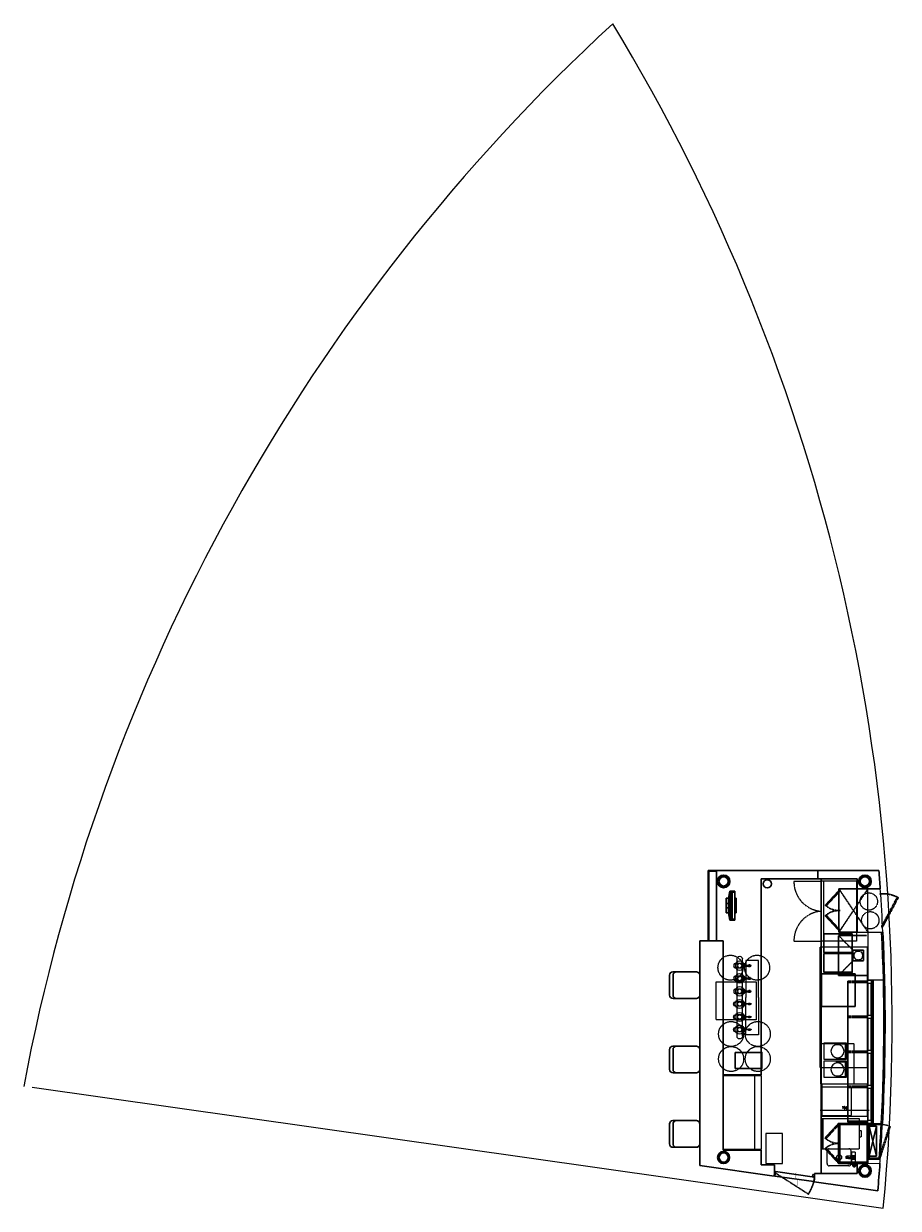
# Model space of a CAD drawing. Header units: millimetres. Extents: x 98667 to 994031, y -2704 to 533009.
# Tile 130 of 256: x 588813 to 601941, y 169131 to 186903. Entities that reach past the tile are written whole.
import ezdxf

# ---------------------------------------------------------------- set-up
doc = ezdxf.new("R2010")
doc.units = ezdxf.units.MM
doc.linetypes.add('HIDDEN', pattern=[0.375, 0.25, -0.125])
doc.layers.get('Defpoints').update_dxf_attribs({"color": 251})
for name, color, linetype, lineweight in [('00_FB_EQUI_equipo', 1, 'Continuous', 5), ('0_F&B AREA', 3, 'Continuous', 0), ('Naren-furn', 1, 'Continuous', 30), ('ND_08_FURNITURE DINING HT', 1, 'Continuous', 15)]:
    doc.layers.add(name, color=color, linetype=linetype, lineweight=lineweight)
for name, color, linetype in [('A-wall', 2, 'Continuous'), ('Carpentry', 2, 'Continuous'), ('new area line', 10, 'Continuous'), ('New-Design-Equipment', 1, 'Continuous'), ('Z-AT_Dims', 1, 'Continuous')]:
    doc.layers.add(name, color=color, linetype=linetype)
doc.styles.add('SSP_Note', font='romans.shx', dxfattribs={"width": 0.8})
doc.dimstyles.new('SSP_Dims', dxfattribs={"dimscale": 50, "dimtxt": 2.2, "dimasz": 1.5, "dimexe": 0.9, "dimexo": 2, "dimgap": 1, "dimtad": 1, "dimdec": 0, "dimzin": 1, "dimdsep": 46, "dimtxsty": 'SSP_Note', "dimblk": 'ARCHTICK', "dimcen": 2, "dimdle": 0.9, "dimclrd": 256, "dimclre": 256, "dimclrt": 256, "dimadec": 0, "dimazin": 0, "dimtfac": 1, "dimtdec": 0, "dimtix": 1, "dimtmove": 1, "dimatfit": 3, "dimldrblk": 'DOT', "dimfxl": 1, "dimtolj": 1, "dimtzin": 0, "dimlwd": -1, "dimlwe": -1, "dimarcsym": 0})

# ---------------------------------------------------------------- blocks, each defined once
blk = doc.blocks.new('Pasta-Prep-table')
at = {"layer": 'New-Design-Equipment', "lineweight": -3}
for p, q in [((0, -710), (0, 1)), ((1805, 1), (0, 1)), ((1805, 1), (1805, -710)), ((1805, -710), (0, -710))]:
    blk.add_line(p, q, dxfattribs=at)
blk = doc.blocks.new('7 tappars singel planX')
at = {"layer": 'New-Design-Equipment'}
blk.add_line((-405, 37), (-406, 49), dxfattribs=at)
at = {"layer": 'New-Design-Equipment', "flags": 128}
for points in [[(-364, 258), (-366, 149), (-435, 149), (-438, 258, -0.414214), (-401, 295, -0.414214), (-364, 258)], [(-392, 149), (-392, 149), (-392, 149), (-366, 149, -0.414214), (-392, 123), (-392, 123), (-401, 123), (-410, 123), (-410, 123, -0.414214), (-436, 149), (-410, 149), (-410, 149), (-410, 149), (-401, 149)]]:
    blk.add_lwpolyline(points, format="xyb", close=True, dxfattribs=at)
for points in [[(-413, 68), (-410, 71), (-390, 71), (-387, 68), (-387, 48), (-390, 45), (-410, 45), (-413, 48)], [(-408, 120), (-410, 123), (-390, 123), (-392, 120)]]:
    blk.add_lwpolyline(points, close=True, dxfattribs=at)
blk.add_lwpolyline([(-405, 49), (-405, 60), (-405, 60), (-405, 120), (-395, 120), (-395, 60), (-395, 60), (-395, 49)], dxfattribs=at)
blk.add_lwpolyline([(-394, 49), (-395, 37, -0.272953), (-398, 32, -0.272953), (-403, 33, -0.272953), (-405, 37)], format="xyb", dxfattribs=at)
at = {"layer": 'New-Design-Equipment'}
for centre, radius in [((-401, 203), 67.5), ((-400, 58), 11.5)]:
    blk.add_circle(centre, radius, dxfattribs=at)
at = {"layer": 'New-Design-Equipment', "linetype": 'Continuous'}
blk.add_circle((-401, 203), 32, dxfattribs=at)
blk.add_arc((-401, 203), 67.5, 238.744, 301.256, dxfattribs=at)
blk = doc.blocks.new('Beer Taps')
at = {"layer": 'New-Design-Equipment'}
for p, q in [((-0.7, 0.077), (0.461, 0.077)), ((-0.7, -0.003), (0.469, -0.003))]:
    blk.add_line(p, q, dxfattribs=at)
at = {"layer": 'New-Design-Equipment', "flags": 128}
for points in [[(-0.12, 0.32), (-0.676, 0.32), (-0.676, 0.13), (-0.12, 0.13)], [(-0.12, 0.32), (0.437, 0.32), (0.437, 0.13), (-0.12, 0.13)]]:
    blk.add_lwpolyline(points, dxfattribs=at)
at = {"layer": 'New-Design-Equipment'}
for centre, start, end in [((-0.7, 0.037), 90, 270), ((0.461, 0.037), 270, 90)]:
    blk.add_arc(centre, 0.04, start, end, dxfattribs=at)
at = {"layer": 'New-Design-Equipment', "yscale": 0.0009999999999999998, "rotation": 180}
for p, xscale, zscale in [((-0.199, 0.24), -0.0009999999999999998, 0.001), ((-0.009, 0.24), -0.0009999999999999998, 0.001), ((0.186, 0.24), -0.0009999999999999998, 0.001), ((-0.426, 0.24), 0.0009999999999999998, 0.0009999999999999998), ((-0.231, 0.24), 0.0009999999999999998, 0.0009999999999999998), ((-0.041, 0.24), 0.0009999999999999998, 0.0009999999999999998)]:
    blk.add_blockref('7 tappars singel planX', p, dxfattribs=dict(at, xscale=xscale, zscale=zscale))
blk = doc.blocks.new('Till-Rit')
at = {"layer": 'Naren-furn'}
for p, q in [((-220, 91), (-110, 112)), ((-220, 17), (-220, 91)), ((219, 91), (-220, 91)), ((219, 66), (-220, 66)), ((219, 17), (-220, 17)), ((-203, 20), (-203, 60)), ((-203, 60), (202, 60)), ((202, 20), (-203, 20)), ((-203, 17), (219, 17)), ((-110, 112), (-110, 148)), ((-110, 148), (-110, 112)), ((-110, 148), (110, 148)), ((110, 112), (-110, 112)), ((-110, 0), (-110, 17)), ((-110, 17), (-110, 1)), ((110, 0), (-110, 0)), ((-31, 112), (-31, 148)), ((30, 148), (30, 112)), ((110, 148), (110, 112)), ((219, 91), (110, 112)), ((110, 17), (110, 0)), ((202, 60), (202, 20)), ((219, 17), (219, 91))]:
    blk.add_line(p, q, dxfattribs=at)
blk = doc.blocks.new('A$Cdd7ee5a3')
at = {"layer": 'Carpentry', "color": 3, "linetype": 'Continuous'}
for p, q in [((-80, 0), (-80, -50)), ((-62, 0), (-80, 0)), ((-62, 0), (-62, -50)), ((0, 0), (-50, 0)), ((-50, 0), (-50, -50)), ((0, -50), (0, 0)), ((-62, -50), (-80, -50)), ((-50, -12), (-62, -12)), ((-50, -38), (-62, -38)), ((-50, -50), (0, -50))]:
    blk.add_line(p, q, dxfattribs=at)
blk = doc.blocks.new('Blender')
at = {"layer": 'New-Design-Equipment', "ltscale": 1000}
for p, q in [((-325, -230), (-325, -10)), ((-190, -10), (-325, -10)), ((-190, -230), (-325, -230))]:
    blk.add_line(p, q, dxfattribs=at)
at = {"layer": 'New-Design-Equipment'}
for p, q in [((-190, -26), (-190, -10)), ((-190, -230), (-190, -220))]:
    blk.add_line(p, q, dxfattribs=at)
at = {"layer": 'New-Design-Equipment', "ltscale": 1000}
blk.add_lwpolyline([(0, 0), (0, -240), (-340, -240), (-340, 0)], close=True, dxfattribs=at)
at = {"layer": 'New-Design-Equipment'}
blk.add_circle((-207, -123), 98.5, dxfattribs=at)
blk = doc.blocks.new('$1$A$C75321652')
at = {"layer": 'New-Design-Equipment', "color": 251, "linetype": 'HIDDEN', "lineweight": 5, "ltscale": 4}
for p, q in [((0, 1443), (406, 1443)), ((448, 1443), (406, 1443)), ((406, 1443), (406, 543)), ((448, 543), (448, 1443)), ((941, 1443), (448, 1443)), ((941, 1443), (941, 543)), ((0, 543), (406, 543)), ((941, 543), (406, 543))]:
    blk.add_line(p, q, dxfattribs=at)
for centre, start, end in [((444, 1435), 178.9567, 265.1755), ((444, 551), 94.8245, 181.0433)]:
    blk.add_arc(centre, 443, start, end, dxfattribs=at)
blk = doc.blocks.new('Ice-machine1')
at = {"layer": 'New-Design-Equipment', "color": 251, "linetype": 'HIDDEN', "lineweight": 5, "ltscale": 3}
blk.add_lwpolyline([(175, 0), (600, 0), (600, 450), (175, 450)], close=True, dxfattribs=at)
blk = doc.blocks.new('glass-washer')
at = {"layer": 'New-Design-Equipment', "color": 251, "linetype": 'HIDDEN', "lineweight": 5, "ltscale": 3}
for p, q in [((-156, -85), (304, -85)), ((-156, -650), (-156, -85)), ((24, -55), (124, -55)), ((24, -85), (24, -55)), ((124, -55), (124, -85)), ((304, -85), (304, -650)), ((304, -626), (-156, -626)), ((-156, -650), (304, -650))]:
    blk.add_line(p, q, dxfattribs=at)
blk = doc.blocks.new('_ArchTick')
at = {"color": 0, "const_width": 0.15}
blk.add_lwpolyline([(-0.5, -0.5), (0.5, 0.5)], dxfattribs=at)
blk = doc.blocks.new('*D115')
at = {"layer": 'Defpoints', "color": 0}
for p in [(-231, 1471), (-931, 1366), (-231, 1366)]:
    blk.add_point(p, dxfattribs=at)
at = {"layer": 'new area line'}
blk.add_line((-949, 1471), (-213, 1471), dxfattribs=at)
at = {"layer": 'new area line', "color": 252}
for p, q in [((-931, 1386), (-931, 1489)), ((-231, 1386), (-231, 1489))]:
    blk.add_line(p, q, dxfattribs=at)
at = {"layer": 'new area line', "xscale": 20, "yscale": 20, "zscale": 20, "rotation": 180}
blk.add_blockref('_ArchTick', (-931, 1471), dxfattribs=at)
at = {"layer": 'new area line', "xscale": 20, "yscale": 20, "zscale": 20}
blk.add_blockref('_ArchTick', (-231, 1471), dxfattribs=at)
at = {"layer": 'new area line', "insert": (-581, 1509), "char_height": 36, "attachment_point": 5, "style": 'SSP_Note'}
blk.add_mtext('\\A1;700', dxfattribs=at)
blk = doc.blocks.new('_Dot')
at = {"color": 0, "linetype": 'ByBlock', "lineweight": -2}
blk.add_line((-0.5, 0), (-1, 0), dxfattribs=at)
at = {"color": 0, "linetype": 'ByBlock', "const_width": 0.5}
blk.add_lwpolyline([(-0.25, 0, 1), (0.25, 0, 1)], format="xyb", close=True, dxfattribs=at)
blk = doc.blocks.new('A$C722af97f')
at = {"layer": 'New-Design-Equipment'}
for p, q in [((124, 83, 0), (124, 273, 0)), ((159, 308, 0), (451, 308, 0)), ((414, 162, 0), (414, 194, 0)), ((415, 162, 0), (415, 194, 0)), ((415, 162, 0), (415, 194, 0)), ((425, 196, 0), (422, 196, 0)), ((422, 166, 0), (422, 196, 0)), ((477, 196, 0), (425, 196, 0)), ((425, 171, 0), (425, 196, 0)), ((502, 196, 0), (477, 196, 0)), ((477, 196, 0), (477, 173, 0)), ((486, 202, 0), (486, 275, 0)), ((546, 254, 0), (495, 254, 0)), ((495, 203, 0), (495, 254, 0)), ((510, 196, 0), (502, 196, 0)), ((502, 171, 0), (502, 196, 0)), ((506, 196, 0), (511, 197, 0)), ((526, 203, 0), (508, 203, 0)), ((510, 196, 0), (510, 173, 0)), ((538, 203, 0), (526, 203, 0)), ((538, 153, 0), (538, 203, 0)), ((546, 254, 0), (546, 102, 0)), ((451, 48, 0), (159, 48, 0)), ((439, 79, 0), (437, 79, 0)), ((438, 82, 0), (440, 82, 0)), ((524, 64, 0), (446, 78, 0)), ((447, 81, 0), (524, 67, 0)), ((447, 81, 0), (447, 80, 0)), ((481, 160, 0), (496, 160, 0)), ((486, 154, 0), (486, 82, 0)), ((495, 102, 0), (495, 153, 0)), ((495, 102, 0), (546, 102, 0)), ((496, 160, 0), (500, 160, 0)), ((500, 160, 0), (501, 160, 0)), ((501, 160, 0), (501, 160, 0)), ((501, 160, 0), (501, 160, 0)), ((510, 171, 0), (502, 171, 0)), ((511, 159, 0), (504, 160, 0)), ((508, 153, 0), (526, 153, 0)), ((510, 170, 0), (510, 173, 0)), ((526, 153, 0), (538, 153, 0))]:
    blk.add_line(p, q, dxfattribs=at)
at = {"layer": 'New-Design-Equipment', "elevation": 0, "flags": 128}
for points in [[(414, 194), (414, 194), (415, 194)], [(419, 196), (445, 198), (471, 201), (495, 203)], [(492, 196), (492, 196), (493, 197), (494, 197), (495, 197), (495, 197), (496, 197), (497, 197), (498, 197), (499, 197), (499, 197), (500, 197), (501, 197), (502, 197), (503, 197), (503, 196), (504, 196)], [(517, 178), (517, 177), (517, 177), (517, 176), (517, 175), (517, 174), (517, 174), (516, 173), (516, 172), (516, 172), (516, 171), (515, 170), (515, 170), (515, 169), (514, 168), (514, 168), (514, 167), (513, 166), (513, 166), (512, 165), (512, 165), (511, 164), (510, 164), (510, 163), (509, 163), (509, 162), (508, 162), (507, 161), (507, 161), (506, 161), (505, 160), (504, 160), (504, 160), (503, 160), (502, 159), (501, 159), (501, 159), (500, 159), (499, 159), (498, 159), (498, 159), (497, 159), (496, 159), (495, 159), (494, 159), (494, 160), (493, 160), (492, 160)], [(510, 193), (511, 192), (511, 192), (512, 191), (512, 191), (513, 190), (513, 189), (514, 189), (514, 188), (515, 188), (515, 187), (515, 186), (516, 186), (516, 185), (516, 184), (516, 184), (516, 183), (517, 182), (517, 181), (517, 181), (517, 180), (517, 179), (517, 178), (517, 178)], [(415, 162), (414, 162), (414, 162)], [(495, 153), (471, 156), (445, 158), (419, 160)], [(446, 78), (446, 78), (446, 78), (445, 78), (445, 78), (444, 78), (444, 78), (444, 78), (443, 78), (443, 78), (442, 78), (442, 78), (442, 78), (441, 78), (441, 78), (441, 79), (440, 79), (440, 79), (439, 79), (439, 79), (439, 79)], [(440, 82), (440, 82), (440, 82), (441, 82), (441, 82), (441, 82), (442, 82), (442, 81), (442, 81), (443, 81), (443, 81), (444, 81), (444, 81), (444, 81), (445, 81), (445, 81), (446, 81), (446, 81), (446, 81), (447, 81), (447, 81)], [(446, 78), (446, 78), (446, 78), (447, 78), (447, 78), (447, 79), (447, 79)], [(447, 79), (447, 79), (447, 80), (447, 80), (447, 80), (447, 81), (447, 81)], [(479, 162), (480, 161), (480, 161), (481, 160), (481, 160)], [(501, 160), (504, 162), (507, 164), (509, 167), (510, 170)]]:
    blk.add_lwpolyline(points, dxfattribs=at)
at = {"layer": 'New-Design-Equipment'}
blk.add_circle((305, 178, 0), 38.6, dxfattribs=at)
for centre, radius, start, end in [((159, 273, 0), 34.9, 90, 180), ((451, 273, 0), 34.9, 2.0452, 90), ((159, 83, 0), 34.9, 180, 270), ((451, 83, 0), 34.9, 270, 340.0853), ((451, 83, 0), 34.9, 345.3846, 357.9548), ((533, 64, 0), 27, 173.1201, 350), ((533, 64, 0), 27, 350, 166.8799), ((533, 64, 0), 15.9, 350, 163.8529), ((533, 64, 0), 15.9, 176.1471, 350), ((533, 64, 0), 9.53, 350, 170), ((533, 64, 0), 9.53, 170, 350)]:
    blk.add_arc(centre, radius, start, end, dxfattribs=at)
at = {"layer": 'New-Design-Equipment', "extrusion": (-4.55815e-10, -3.95757e-10, -1)}
for centre, major_axis, ratio, start_param, end_param in [((438, 81, 0), (-0.28, -1.56), 0.707107, 5.497787, 7.853982), ((438, 81, 0), (0.28, 1.56), 0.707107, 4.712389, 7.068583), ((439, 80, 0), (-0.28, -1.56), 0.656803, 1.570796, 3.665191), ((439, 80, 0), (0.28, 1.56), 0.656803, 2.617994, 4.712389)]:
    blk.add_ellipse(centre, major_axis=major_axis, ratio=ratio, start_param=start_param, end_param=end_param, dxfattribs=at)
at = {"layer": 'New-Design-Equipment'}
for points, knots in [([(415, 194, 0), (415, 194, 0), (415, 194, 0), (415, 195, 0), (415, 195, 0), (415, 195, 0), (415, 195, 0), (416, 195, 0), (416, 195, 0), (416, 195, 0), (416, 195, 0), (416, 195, 0), (416, 195, 0), (416, 195, 0), (416, 195, 0), (417, 195, 0), (417, 196, 0), (417, 196, 0), (418, 196, 0), (418, 196, 0)], [0, 0, 0, 0, 0.142857, 0.214286, 0.285714, 0.321429, 0.357143, 0.392857, 0.428571, 0.464286, 0.5, 0.535714, 0.571429, 0.607143, 0.642857, 0.714286, 0.785714, 0.857143, 1, 1, 1, 1]), ([(418, 160, 0), (418, 160, 0), (417, 160, 0), (417, 161, 0), (417, 161, 0), (416, 161, 0), (416, 161, 0), (416, 161, 0), (416, 161, 0), (416, 161, 0), (416, 161, 0), (416, 161, 0), (416, 161, 0), (415, 161, 0), (415, 161, 0), (415, 161, 0), (415, 162, 0), (415, 162, 0), (415, 162, 0), (415, 162, 0), (415, 162, 0)], [0, 0, 0, 0, 0.142857, 0.214286, 0.285714, 0.357143, 0.392857, 0.428571, 0.464286, 0.5, 0.535714, 0.571429, 0.607143, 0.642857, 0.678571, 0.714286, 0.75, 0.785714, 0.857143, 1, 1, 1, 1]), ([(425, 171, 0), (424, 171, 0), (424, 171, 0), (424, 171, 0), (424, 171, 0), (424, 171, 0), (424, 171, 0), (423, 170, 0), (423, 170, 0), (423, 170, 0), (423, 170, 0), (423, 170, 0), (423, 169, 0), (423, 169, 0), (423, 169, 0), (423, 169, 0), (422, 168, 0), (422, 168, 0), (422, 167, 0), (422, 166, 0), (422, 166, 0), (422, 166, 0)], [0, 0, 0, 0, 0.03125, 0.0625, 0.09375, 0.125, 0.15625, 0.1875, 0.21875, 0.242188, 0.265625, 0.3125, 0.34375, 0.375, 0.40625, 0.4375, 0.5, 0.625, 0.75, 0.875, 1, 1, 1, 1]), ([(477, 173, 0), (474, 172, 0), (469, 171, 0), (462, 171, 0), (456, 170, 0), (451, 170, 0), (441, 170, 0), (432, 170, 0), (425, 171, 0)], [0, 0, 0, 0, 0.2, 0.3, 0.4, 0.5, 0.6, 1, 1, 1, 1])]:
    blk.add_open_spline(points, degree=3, knots=knots, dxfattribs=at)
for points in [[(418, 196, 0), (418, 196, 0), (418, 196, 0), (419, 196, 0), (419, 196, 0)], [(495, 203, 0), (497, 203, 0), (501, 203, 0), (506, 203, 0), (508, 203, 0)], [(419, 160, 0), (419, 160, 0), (418, 160, 0), (418, 160, 0), (418, 160, 0)], [(422, 166, 0), (422, 165, 0), (422, 163, 0), (423, 162, 0), (424, 161, 0)], [(434, 164, 0), (434, 164, 0), (432, 164, 0), (431, 163, 0), (429, 163, 0), (427, 162, 0), (425, 162, 0), (424, 161, 0), (424, 161, 0)], [(424, 161, 0), (424, 161, 0), (424, 162, 0), (424, 162, 0)], [(467, 164, 0), (462, 164, 0), (451, 164, 0), (440, 164, 0), (434, 164, 0)], [(481, 160, 0), (480, 160, 0), (478, 161, 0), (473, 163, 0), (469, 163, 0), (467, 164, 0)], [(502, 171, 0), (499, 171, 0), (494, 171, 0), (486, 172, 0), (480, 172, 0), (477, 173, 0)], [(508, 153, 0), (506, 153, 0), (501, 153, 0), (497, 153, 0), (495, 153, 0)], [(502, 171, 0), (502, 170, 0), (501, 168, 0), (500, 165, 0), (499, 163, 0), (498, 161, 0), (497, 160, 0), (496, 160, 0)], [(510, 171, 0), (509, 169, 0), (508, 166, 0), (504, 162, 0), (501, 161, 0), (500, 160, 0)], [(510, 170, 0), (510, 171, 0), (510, 172, 0), (510, 174, 0), (510, 175, 0)], [(510, 175, 0), (510, 174, 0), (510, 173, 0), (510, 172, 0), (510, 171, 0)]]:
    blk.add_open_spline(points, degree=3, dxfattribs=at)
blk = doc.blocks.new('FB_MOB_BK_tab mesa comunitaria1')
at = {"layer": 'Naren-furn'}
blk.add_lwpolyline([(-0.15, 0.4), (0.15, 0.4, -0.414214), (0.2, 0.35), (0.2, 0.05, -0.414214), (0.15, 0), (-0.15, 0, -0.414214), (-0.2, 0.05), (-0.2, 0.35, -0.414214), (-0.15, 0.4)], format="xyb", close=True, dxfattribs=at)
blk.add_lwpolyline([(0.15, 0.4), (0.202, 0.4, -0.414214), (0.252, 0.35), (0.252, 0.05, -0.427361), (0.2, 0), (0.15, 0)], format="xyb", dxfattribs=at)
blk = doc.blocks.new('A$Cb5f004fa')
at = {"layer": 'Carpentry', "color": 2, "ltscale": 3}
for p, q in [((-390.2, 4793), (-390.2, 4143)), ((-390.2, 4143), (-231.3, 4143))]:
    blk.add_line(p, q, dxfattribs=at)
at = {"layer": 'Carpentry', "linetype": 'Continuous', "ltscale": 3}
blk.add_line((-390.2, 4793), (-390.2, 4143), dxfattribs=at)
at = {"layer": 'Carpentry', "linetype": 'Continuous'}
for p, q in [((-231.3, 4161), (-231.3, 4793)), ((-58.3, 4718.4), (-40.4, 4719.5)), ((-231.3, 4161), (-231.3, 3425)), ((-28.6, 4219.3), (-10.6, 4220.3)), ((0.4, 3425), (-231.3, 3425)), ((-181.3, 2900), (-181.3, 3375)), ((-169.3, 3375), (-169.3, 2900)), ((-181.3, 2375), (-181.3, 2850)), ((-169.3, 2850), (-169.3, 2375)), ((-181.3, 1850), (-181.3, 2325)), ((-169.3, 2325), (-169.3, 1850)), ((-181.3, 1325), (-181.3, 1800)), ((-169.3, 1800), (-169.3, 1325)), ((-231.3, 1275), (-231.3, 675)), ((-231.3, 1275), (-12.8, 1275)), ((-231.3, 1257), (-13.8, 1257)), ((-213.3, 1257), (-213.3, 739)), ((-231.3, 739), (-45.6, 739)), ((-213.3, 757), (-44.4, 757)), ((-231.3, 675), (-50.1, 676.1))]:
    blk.add_line(p, q, dxfattribs=at)
at = {"layer": 'Carpentry', "linetype": 'HIDDEN', "ltscale": 3}
blk.add_line((-231.3, 4143), (-6.8, 4143), dxfattribs=at)
at = {"layer": 'Carpentry', "color": 1, "linetype": 'Continuous'}
for p, q in [((-231.3, 2815), (-231.3, 3035.1)), ((-231.3, 2205), (-231.3, 2765))]:
    blk.add_line(p, q, dxfattribs=at)
at = {"layer": 'Carpentry', "color": 1, "linetype": 'HIDDEN', "ltscale": 5}
for p, q in [((-61.6, 760), (91.8, 1233.6)), ((-44.5, 754.5), (108.8, 1227.7))]:
    blk.add_line(p, q, dxfattribs=at)
at = {"layer": 'Carpentry', "linetype": 'HIDDEN', "ltscale": 3}
for centre in [(-217.4, 4603.1), (-195.7, 4321.4)]:
    blk.add_circle(centre, 130, dxfattribs=at)
at = {"layer": 'Carpentry', "linetype": 'Continuous'}
for radius, start, end in [(28870.1, 2.72706, 4.01931), (28852.1, 357.03088, 2.72876), (28852.1, 356.0003, 356.99509), (28870.1, 356.0028, 357.03274), (28870.1, 355.84185, 356.0028)]:
    blk.add_arc((-28844.2, 2769.4), radius, start, end, dxfattribs=at)
at = {"layer": 'Carpentry', "color": 1, "linetype": 'HIDDEN', "ltscale": 5}
blk.add_arc((-62.4, 757), 500.9, 70.01534, 84.43806, dxfattribs=at)
at = {"layer": 'Naren-furn'}
for p, q in [((-2631.3, 4015), (-2631.3, 5068)), ((-65.8, 5068), (-2631.3, 5068)), ((-2631.3, 4015), (-2631.3, 5068)), ((-2619.3, 4015), (-2619.3, 5056)), ((-2619.3, 5056), (-2506.3, 5056)), ((-2506.3, 5068), (-2506.3, 4015)), ((-981.3, 5068), (-981.3, 4944)), ((-1831.3, 4944), (-390.2, 4944)), ((-1831.3, 4944), (-1831.3, 2005)), ((-931.3, 524), (-931.3, 4944)), ((-390.2, 4944), (-390.2, 4793)), ((-648.3, 4468), (-666.3, 4468)), ((-231.3, 2900), (-231.3, 3375)), ((-151.3, 2900), (-151.3, 3375)), ((-231.3, 2375), (-231.3, 2850)), ((-151.3, 2375), (-151.3, 2850)), ((-231.3, 1850), (-231.3, 2325)), ((-151.3, 1850), (-151.3, 2325)), ((-1831.3, 2005), (-2406.3, 2005)), ((-231.3, 1325), (-231.3, 1800)), ((-151.3, 1325), (-151.3, 1800)), ((-243.3, 1275), (-243.3, 675)), ((-653.3, 975), (-671.3, 975)), ((-1627.8, 551.9), (-1631.3, 551.9)), ((-1631.3, 534.3), (-1630.3, 534.1)), ((-1620.8, 551), (-1630.4, 483.6)), ((-1627.8, 551.9), (-1630.3, 534.1)), ((-1624.3, 551.4), (-1627.8, 551.9)), ((-1626.8, 533.6), (-1624.3, 551.4)), ((-1624.3, 551.4), (-1620.8, 551)), ((-1623.3, 533.1), (-1620.8, 551)), ((-1620.8, 551), (-1034.7, 467.9)), ((-231.3, 675), (-390.2, 675)), ((-390.2, 675), (-390.2, 524)), ((-1630.4, 483.6), (-1044.2, 400.5)), ((-1056.8, 506.8), (-1061, 477.1)), ((-1031.3, 472.9), (-1061, 477.1)), ((-1031.3, 503.2), (-1056.8, 506.8)), ((-1044.2, 400.5), (-1034.7, 467.9)), ((-1038.3, 399.7), (-1031.3, 449.2)), ((-1038.3, 399.7), (-83, 264.3)), ((-1031.3, 524), (-1031.3, 449.2)), ((-1031.3, 524), (-390.2, 524))]:
    blk.add_line(p, q, dxfattribs=at)
at = {"layer": 'Naren-furn', "linetype": 'HIDDEN', "ltscale": 5}
for p, q in [((-390.2, 4793), (-666.3, 4793)), ((-666.3, 4143), (-666.3, 4793)), ((-390.2, 4793), (-666.3, 4793)), ((-666.3, 4143), (-231.3, 4793)), ((-666.3, 4793), (-231.3, 4143)), ((-671.3, 3493), (-671.3, 4093)), ((-671.3, 4093), (-248.3, 4093)), ((-458.5, 3874.8), (-671.3, 4093)), ((-390.2, 4143), (-666.3, 4143)), ((-671.3, 3493), (-458.5, 3711.2)), ((-236.3, 3493), (-671.3, 3493)), ((-531.3, 3414.2), (-531.3, 1290)), ((-531.3, 3410), (-231.3, 3410)), ((-531.3, 3390), (-231.3, 3390)), ((-531.3, 2885), (-231.3, 2885)), ((-531.3, 2865), (-231.3, 2865)), ((-531.3, 2360), (-231.3, 2360)), ((-531.3, 2340), (-231.3, 2340)), ((-531.3, 1835), (-231.3, 1835)), ((-531.3, 1815), (-231.3, 1815)), ((-231.3, 1310), (-531.3, 1310)), ((-231.3, 1290), (-531.3, 1290))]:
    blk.add_line(p, q, dxfattribs=at)
at = {"layer": 'Naren-furn', "color": 2}
blk.add_line((-390.2, 4793), (-45.1, 4793), dxfattribs=at)
at = {"layer": 'Naren-furn', "color": 1, "linetype": 'HIDDEN'}
blk.add_line((-10.6, 4220.3), (-26.5, 4228.8), dxfattribs=at)
at = {"layer": 'Naren-furn', "color": 3, "linetype": 'Continuous', "ltscale": 5}
for p, q in [((-2756.3, 4015), (-2756.3, 643.4)), ((-2756.3, 4015), (-2406.3, 4015)), ((-2406.3, 4015), (-2406.3, 875)), ((-1831.3, 875), (-2406.3, 875)), ((-1831.3, 875), (-1831.3, 652.5)), ((-2756.3, 643.4), (-1638.3, 484.6)), ((-1831.3, 652.5), (-1631.3, 652.5)), ((-1631.3, 534.3), (-1638.3, 484.6)), ((-1631.3, 652.5), (-1631.3, 534.3))]:
    blk.add_line(p, q, dxfattribs=at)
at = {"layer": 'Naren-furn', "linetype": 'HIDDEN', "ltscale": 2}
for p, q in [((-671.3, 675), (-671.3, 1275)), ((-231.3, 1275), (-671.3, 1275)), ((-653.3, 675), (-653.3, 1275)), ((-243.3, 1257), (-653.3, 1257)), ((-231.3, 675), (-671.3, 675)), ((-243.3, 693), (-653.3, 693))]:
    blk.add_line(p, q, dxfattribs=at)
at = {"layer": 'Naren-furn', "color": 1}
for p, q in [((-213.3, 1232), (-103.3, 1232)), ((-213.3, 782), (-103.3, 1232)), ((-213.3, 1232), (-103.3, 782)), ((-103.3, 1232), (-103.3, 782)), ((-213.3, 782), (-103.3, 782))]:
    blk.add_line(p, q, dxfattribs=at)
at = {"layer": 'Naren-furn', "linetype": 'HIDDEN', "ltscale": 3}
blk.add_line((-1623.3, 533.1), (-1124.2, 213.6), dxfattribs=at)
at = {"layer": 'Naren-furn', "linetype": 'HIDDEN', "ltscale": 5}
for points in [[(-857.3, 4536.1), (-653.1, 4755.8), (-666.3, 4768), (-870.5, 4548.3)], [(-857.3, 4400), (-653.1, 4180.3), (-666.3, 4168), (-870.5, 4387.8)], [(-458.5, 3874.8), (-298, 3874.8), (-298, 3711.2), (-458.5, 3711.2)]]:
    blk.add_lwpolyline(points, close=True, dxfattribs=at)
at = {"layer": 'Naren-furn', "elevation": 0}
for points in [[(-892.1, 4115.8), (-892.1, 3835.8), (-467.1, 3835.8), (-467.1, 4115.8)], [(-2223.2, 2339.8), (-2223.2, 2099.8), (-1823.2, 2099.8), (-1823.2, 2339.8)]]:
    blk.add_lwpolyline(points, close=True, dxfattribs=at)
at = {"layer": 'Naren-furn'}
for points in [[(-892.1, 3822.8), (-892.1, 3542.8), (-467.1, 3542.8), (-467.1, 3822.8)], [(-929, 3028.8), (-425, 3028.8), (-425, 3517.8), (-929, 3517.8)], [(-1057.5, 475.4), (-1040.6, 473), (-1041.2, 468.8), (-1058.1, 471.2)]]:
    blk.add_lwpolyline(points, close=True, dxfattribs=at)
at = {"layer": 'Naren-furn', "linetype": 'HIDDEN', "ltscale": 2}
for points in [[(-862.3, 1043), (-658.1, 1262.7), (-671.3, 1275), (-875.5, 1055.2)], [(-862.3, 907), (-658.1, 687.2), (-671.3, 675), (-875.5, 894.7)]]:
    blk.add_lwpolyline(points, close=True, dxfattribs=at)
at = {"layer": 'Naren-furn', "const_width": 5}
blk.add_lwpolyline([(-1295.8, 338.8), (-1282.3, 434.3), (-1323.7, 440.1), (-1310.1, 535.7)], dxfattribs=at)
at = {"layer": 'Naren-furn'}
for centre in [(-2396.7, 4905.5), (-276.3, 4905.5)]:
    blk.add_circle(centre, 95, dxfattribs=at)
at = {"layer": 'Naren-furn', "color": 5}
for centre, radius in [((-2396.7, 4905.5), 75), ((-276.3, 4905.5), 75), ((-2396.7, 4905.5), 70), ((-276.3, 4905.5), 70), ((-2396.7, 762.5), 75), ((-2396.7, 762.5), 70), ((-276.3, 562.5), 75), ((-276.3, 562.5), 70)]:
    blk.add_circle(centre, radius, dxfattribs=at)
at = {"layer": 'Naren-furn', "color": 1}
for centre, radius in [((-1742, 4868.1), 61.5), ((-2396.7, 762.5), 90), ((-276.3, 562.5), 95)]:
    blk.add_circle(centre, radius, dxfattribs=at)
at = {"layer": 'Naren-furn', "linetype": 'HIDDEN', "ltscale": 5}
blk.add_circle((-375.5, 3793), 67.6, dxfattribs=at)
at = {"layer": 'Naren-furn'}
for start, end in [(4.01931, 4.56662), (357.03274, 2.72706), (355.02197, 355.84185)]:
    blk.add_arc((-28844.2, 2769.4), 28870.1, start, end, dxfattribs=at)
at = {"layer": 'Naren-furn', "color": 1, "linetype": 'HIDDEN'}
for centre, radius, start, end in [((-10.6, 4220.3), 500, 61.91708, 93.4075), ((-25359.6, 18029), 28848, 331.42054, 332.41362), ((-25359.6, 18029), 28866, 331.42085, 332.41331)]:
    blk.add_arc(centre, radius, start, end, dxfattribs=at)
at = {"layer": 'Naren-furn', "linetype": 'HIDDEN', "ltscale": 2}
for centre, start, end in [((-666.3, 4768), 227.08888, 270), ((-666.3, 4168), 90, 132.91112), ((-671.3, 1275), 227.08888, 270), ((-671.3, 675), 90, 132.91112)]:
    blk.add_arc(centre, 300, start, end, dxfattribs=at)
at = {"layer": 'Naren-furn', "linetype": 'HIDDEN', "ltscale": 3}
blk.add_arc((-1732.6, 584.3), 712.5, 328.64753, 345.05608, dxfattribs=at)
at = {"layer": 'ND_08_FURNITURE DINING HT', "color": 251, "linetype": 'HIDDEN', "ltscale": 3, "elevation": 0}
blk.add_lwpolyline([(-943.5, 2466), (-943.5, 1866), (-435.5, 1866), (-435.5, 2466)], close=True, dxfattribs=at)
at = {"layer": 'New-Design-Equipment', "color": 251, "linetype": 'HIDDEN', "lineweight": 5, "ltscale": 4, "elevation": 0}
blk.add_lwpolyline([(-2508.8, 2828), (-2508.8, 3398), (-1908.8, 3398), (-1908.8, 2828)], close=True, dxfattribs=at)
at = {"layer": 'New-Design-Equipment', "elevation": 0}
for points in [[(-2406.3, 890), (-1926.3, 890), (-1926.3, 1990), (-2406.3, 1990)], [(-2406.3, 890), (-1826.3, 890), (-1826.3, 1990), (-2406.3, 1990)]]:
    blk.add_lwpolyline(points, dxfattribs=at)
at = {"layer": 'New-Design-Equipment'}
blk.add_lwpolyline([(-923.7, 1864.7), (-923.7, 1381.7), (-237.7, 1381.7), (-237.7, 1864.7)], close=True, dxfattribs=at)
at = {"layer": 'New-Design-Equipment', "color": 1, "ltscale": 3, "elevation": 0}
blk.add_lwpolyline([(-1761.3, 1120.6), (-1761.3, 670.6), (-1511.3, 670.6), (-1511.3, 1120.6)], close=True, dxfattribs=at)
at = {"layer": 'New-Design-Equipment', "color": 251, "linetype": 'HIDDEN', "lineweight": 5, "ltscale": 4}
for centre in [(-2294.1, 3610.4, 0), (-1894.1, 3610.4, 0), (-2284.7, 2615.5, 0), (-1884.7, 2615.5, 0), (-2284.7, 2240.5, 0), (-1884.7, 2240.5, 0)]:
    blk.add_circle(centre, 187.5, dxfattribs=at)
at = {"layer": 'Z-AT_Dims'}
blk.add_line((-1630.3, 534.1), (-1630.8, 530.4), dxfattribs=at)
blk.add_circle((-1627.3, 529.9), 3.5, dxfattribs=at)
at = {"layer": '00_FB_EQUI_equipo', "transparency": 33554539, "xscale": -1000, "yscale": 1000, "zscale": 1000, "rotation": 269.9999999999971}
blk.add_blockref('Beer Taps', (-2192.9, 3280.9, 0), dxfattribs=at)
at = {"layer": 'A-wall', "color": 3}
blk.add_blockref('$1$A$C75321652', (-1342.7, 3463.9, 0), dxfattribs=at)
at = {"layer": 'Carpentry', "linetype": 'Continuous', "xscale": -1}
for p in [(-231.3, 3425), (-231.3, 2900), (-231.3, 2375), (-231.3, 1850), (-231.3, 1325)]:
    blk.add_blockref('A$Cdd7ee5a3', p, dxfattribs=at)
at = {"layer": 'Naren-furn', "rotation": 89.9999999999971}
blk.add_blockref('Till-Rit', (-2211.1, 4541.4, 0), dxfattribs=at)
at = {"layer": 'Naren-furn', "lineweight": -3, "xscale": -1, "rotation": 89.9999999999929}
blk.add_blockref('Pasta-Prep-table', (-948.4, 3919, 0), dxfattribs=at)
at = {"layer": 'Naren-furn', "color": 0, "extrusion": (-4.55815e-10, -3.95757e-10, -1), "xscale": 1000, "yscale": 1000, "zscale": -1000, "rotation": 359.9389040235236}
for p in [(2955.9, 3149.2, 0), (2955.9, 2032.6, 0), (2955.9, 915.9, 0)]:
    blk.add_blockref('FB_MOB_BK_tab mesa comunitaria1', p, dxfattribs=at)
at = {"layer": 'Naren-furn'}
blk.add_blockref('A$C722af97f', (-969.3, 587.2, 0), dxfattribs=at)
at = {"layer": 'ND_08_FURNITURE DINING HT', "rotation": 269.9999999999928}
for name, p in [('Ice-machine1', (-927.9, 1991, 0)), ('glass-washer', (-277.9, 1191.9, 0))]:
    blk.add_blockref(name, p, dxfattribs=at)
at = {"layer": 'New-Design-Equipment', "xscale": -1, "rotation": 359.9999999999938}
for p in [(-895, 2479.3, 0), (-895, 2207, 0)]:
    blk.add_blockref('Blender', p, dxfattribs=at)
at = {"layer": 'new area line'}
dim = blk.add_linear_dim(base=(-231.3, 1470.8), p1=(-931.3, 1366.1), p2=(-231.3, 1366.1), dimstyle='SSP_Dims', override={"dimscale": 1, "dimtxt": 1.8, "dimasz": 1, "dimexo": 1, "dimrnd": 5, "dimclre": 252}, dxfattribs=at)
dim.commit()
dim.dimension.update_dxf_attribs({"geometry": '*D115', "text_midpoint": (-581.3, 1508.8)})

msp = doc.modelspace()

# ---------------------------------------------------------------- linework, layer by layer
at = {"layer": '0_F&B AREA'}
msp.add_line((601716, 169131), (588942, 170943), dxfattribs=at)
for centre, start, end in [((617242, 165616), 132.6176, 169.3515), ((572922, 171901), 354.5062, 31.2401)]:
    msp.add_arc(centre, 28927, start, end, dxfattribs=at)

# ---------------------------------------------------------------- block references
at = {"layer": 'Naren-furn'}
msp.add_blockref('A$Cb5f004fa', (601716, 169131), dxfattribs=at)

doc.saveas('drawing.dxf')
